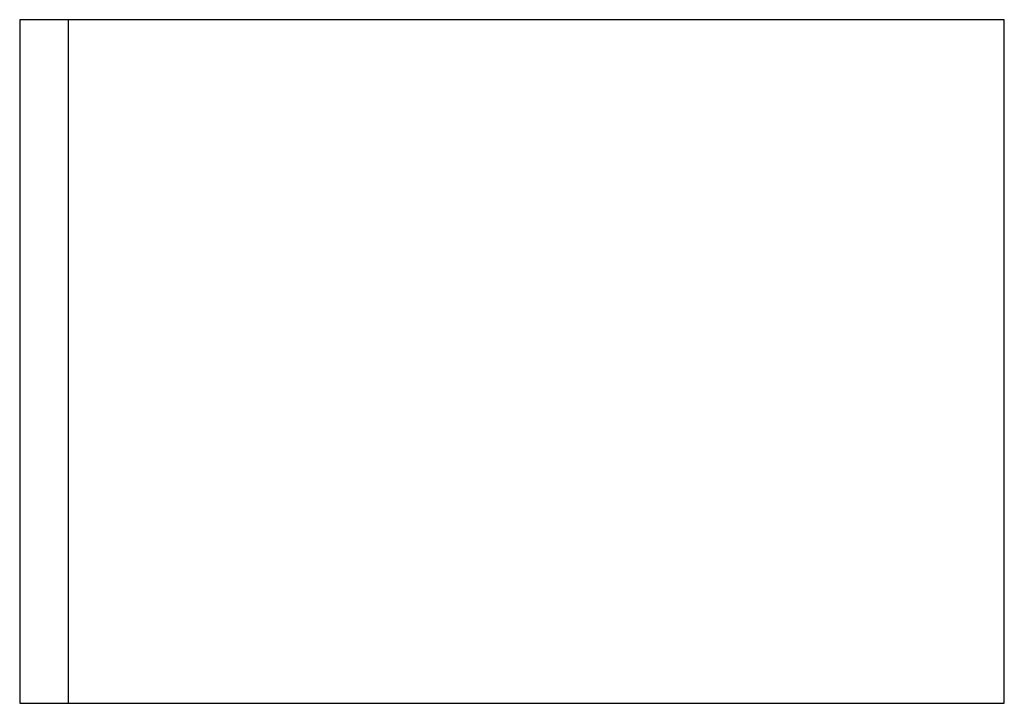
# Paper-space layout 'DIN A3' of a CAD drawing. Header units: metres. Extents: x 35 to 442, y 17 to 300.
import ezdxf

# ---------------------------------------------------------------- set-up
doc = ezdxf.new("R2010")
doc.units = ezdxf.units.M
doc.header["$LTSCALE"] = 0.0125
doc.layers.add('Papierbereich Rahmen-Text', color=122, linetype='Continuous')

psp = doc.layouts.new('DIN A3')

# ---------------------------------------------------------------- linework, layer by layer
at = {"layer": 'Papierbereich Rahmen-Text', "color": 3}
psp.add_lwpolyline([(34.62, 17.07), (441.62, 17.07), (441.62, 299.57), (34.62, 299.57)], close=True, dxfattribs=at)
at = {"layer": 'Papierbereich Rahmen-Text', "color": 1}
psp.add_lwpolyline([(54.62, 17.07), (441.62, 17.07), (441.62, 299.57), (54.62, 299.57)], close=True, dxfattribs=at)

doc.saveas('drawing.dxf')
